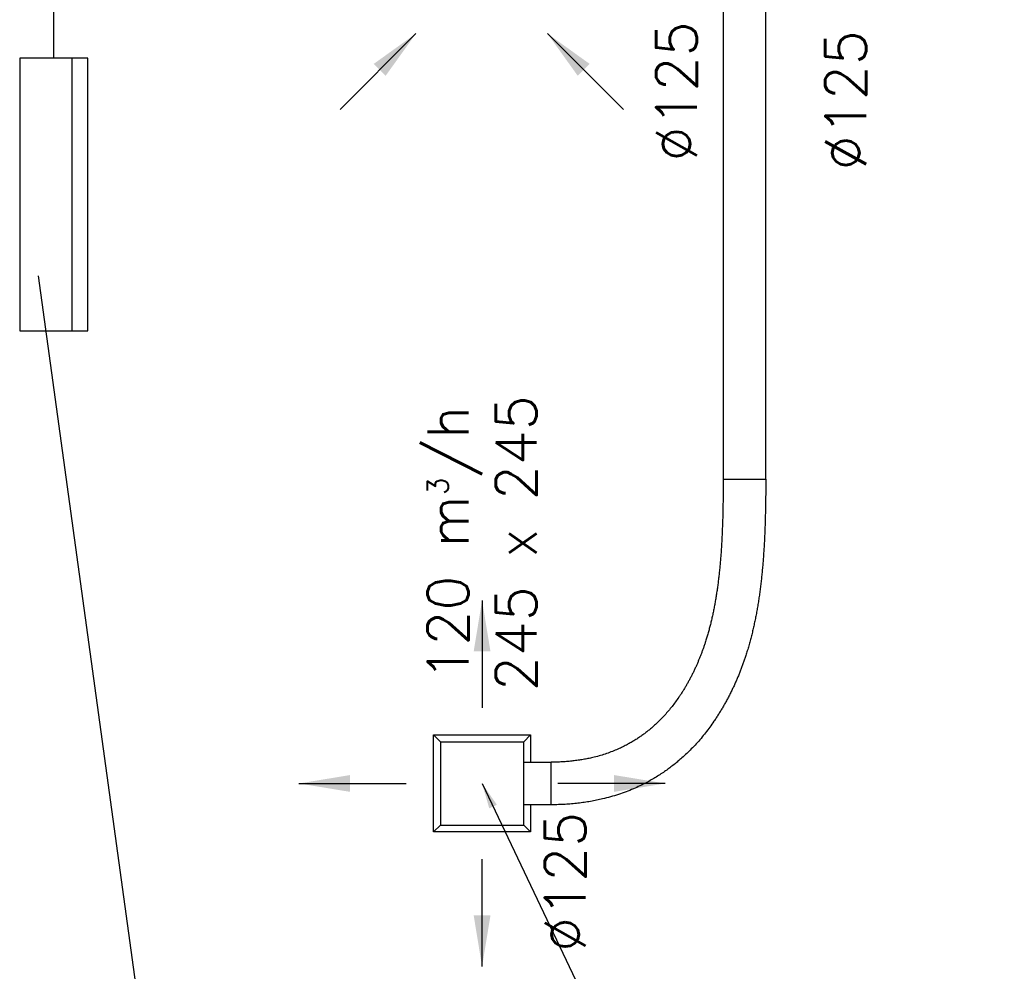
# Model space of a CAD drawing. Header units: millimetres. Extents: x 295542 to 440356, y 17772 to 133669.
# Tile 33 of 73: x 314562 to 317453, y 44810 to 47604. Entities that reach past the tile are written whole.
import ezdxf

# ---------------------------------------------------------------- set-up
doc = ezdxf.new("R2010")
doc.units = ezdxf.units.MM
doc.linetypes.add('Ciągłe', pattern=[0])
for name, color, linetype in [('0_freon', 50, 'Ciągłe'), ('0_klmatyzacja', 210, 'Continuous'), ('0_opis_wentylacja', 110, 'Ciągłe'), ('FLUID-N5', 7, 'Continuous'), ('FLUID-N5-120-ARRGR', 7, 'Continuous'), ('FLUID-N5-120-DIM', 7, 'Continuous'), ('FLUID-N5-120-INF', 7, 'Continuous'), ('FLUID-W5-120-ARRGR', 7, 'Continuous'), ('FLUID-W5-120-DIM', 7, 'Continuous')]:
    doc.layers.add(name, color=color, linetype=linetype)
doc.styles.add('FDBES', font='simplex.shx')
doc.linetypes.add('ZIGZAG', pattern='A,0.0001,-0.2,[131,ltypeshp.shx,S=0.2,R=0,X=-0.2,Y=0],-0.4,[131,ltypeshp.shx,S=0.2,R=180,X=0.2,Y=0],-0.2', length=0.8001)
doc.dimstyles.new('FDBES', dxfattribs={"dimscale": 50, "dimtxt": 4, "dimasz": 2.5, "dimexe": 0.8, "dimexo": 2, "dimgap": 1, "dimtad": 1, "dimdsep": 46, "dimtxsty": 'FDBES', "dimcen": 2.5, "dimclrd": 4, "dimclre": 5, "dimadec": 0, "dimazin": 0, "dimtfac": 1, "dimtmove": 0, "dimatfit": 3, "dimfxl": 1, "dimarcsym": 0})

# ---------------------------------------------------------------- blocks, each defined once
blk = doc.blocks.new('*U358')
at = {"color": 0, "linetype": 'ByBlock', "lineweight": -2}
for p, q in [((-142.5, 142.5), (-122.5, 122.5)), ((-142.5, 142.5), (-142.5, -142.5)), ((142.5, 142.5), (-142.5, 142.5)), ((-122.5, 122.5), (122.5, 122.5)), ((-122.5, 122.5), (-122.5, -122.5)), ((142.5, 142.5), (122.5, 122.5)), ((122.5, 122.5), (122.5, -122.5)), ((142.5, -142.5), (142.5, 142.5)), ((-142.5, -142.5), (-122.5, -122.5)), ((-142.5, -142.5), (-62.5, -142.5)), ((122.5, -122.5), (-122.5, -122.5)), ((-62.5, -122.5), (-62.5, -202.5)), ((62.5, -202.5), (62.5, -122.5)), ((62.5, -142.5), (142.5, -142.5)), ((122.5, -122.5), (142.5, -142.5)), ((62.5, -202.5), (-62.5, -202.5))]:
    blk.add_line(p, q, dxfattribs=at)
blk = doc.blocks.new('*U365')
at = {"color": 160, "linetype": 'Continuous', "lineweight": -2}
for p, q in [((-1000, 62.5), (-1000, 0)), ((1000, 0), (1000, 62.5)), ((-1000, 0), (-1000, -62.5)), ((1000, -62.5), (1000, 0))]:
    blk.add_line(p, q, dxfattribs=at)
at = {"color": 0, "linetype": 'ByBlock', "lineweight": -2}
for p, q in [((1000, 62.5), (-1000, 62.5)), ((-1000, -62.5), (1000, -62.5))]:
    blk.add_line(p, q, dxfattribs=at)
blk = doc.blocks.new('*U374')
at = {"color": 160, "linetype": 'Continuous', "lineweight": -2}
for p, q in [((-62.5, 0), (36.3, 0)), ((36.3, 0), (62.5, 0)), ((-567.8, -956.1), (-567.8, -831.1))]:
    blk.add_line(p, q, dxfattribs=at)
at = {"color": 160, "linetype": 'ZIGZAG', "lineweight": -2, "ltscale": 50}
blk.add_line((-566.2, -956.1), (-567.8, -956.1), dxfattribs=at)
for points, knots in [([(-62.5, 0), (-62.5, -6.1), (-62.5, -18.2), (-62.6, -36.3), (-62.8, -54.1), (-63, -71.7), (-63.3, -89.1), (-63.7, -106.3), (-64.2, -123.2), (-64.8, -139.9), (-65.4, -156.3), (-66.2, -172.6), (-67.1, -188.6), (-68, -204.4), (-69.1, -220), (-70.3, -235.4), (-71.6, -250.6), (-73, -265.6), (-74.6, -280.4), (-76.3, -294.9), (-78.1, -309.3), (-80, -323.5), (-82.1, -337.5), (-84.3, -351.3), (-86.7, -364.9), (-89.2, -378.2), (-91.8, -391.4), (-94.6, -404.3), (-97.6, -417), (-100.7, -429.7), (-104, -442.3), (-107.5, -454.9), (-111.1, -467.2), (-114.7, -478.5), (-118.1, -488.8), (-121.3, -498.1), (-124.7, -507.2), (-128.1, -516.3), (-131.7, -525.4), (-135.4, -534.3), (-139.2, -543.2), (-143.2, -552.3), (-147.6, -561.6), (-152.1, -571), (-156.8, -580.1), (-161.5, -589), (-166.3, -597.9), (-171.3, -606.6), (-176.4, -615.2), (-181.7, -623.8), (-187.1, -632.2), (-194, -642.4), (-202.4, -654.2), (-212.5, -667.5), (-222.9, -680.4), (-233.9, -692.9), (-244.8, -704.5), (-255.8, -715.3), (-265.9, -724.6), (-275.4, -732.9), (-284.4, -740.3), (-293.7, -747.4), (-303.3, -754.4), (-313.5, -761.4), (-324.2, -768.1), (-335.2, -774.6), (-347.3, -781.2), (-360.5, -787.9), (-375.5, -794.7), (-391.6, -801.2), (-408.8, -807.3), (-426.7, -812.8), (-443.6, -817.2), (-459.3, -820.7), (-473.6, -823.4), (-488.3, -825.7), (-503.4, -827.6), (-518.9, -829.2), (-534.8, -830.3), (-551.2, -831), (-562.2, -831), (-567.8, -831.1)], [0, 0, 0, 0, 1.829671, 3.638692, 5.430186, 7.207178, 8.972603, 10.729246, 12.479752, 14.226617, 15.972188, 17.718664, 19.468064, 21.222222, 22.982835, 24.751425, 26.52938, 28.317858, 30.117925, 31.930519, 33.756418, 35.596225, 37.450479, 39.319583, 41.203882, 43.103516, 44.997107, 46.905831, 48.829693, 50.76853, 52.766562, 54.779822, 56.80806, 58.850852, 60.443898, 62.045192, 63.654649, 65.27192, 66.896872, 68.52916, 70.168632, 71.814925, 73.639914, 75.47254, 77.226953, 78.986693, 80.750327, 82.5163, 84.283451, 86.050248, 87.815598, 89.577968, 92.559039, 95.484406, 98.386372, 101.259406, 104.098326, 106.601987, 109.071318, 110.976342, 112.85729, 114.713065, 116.542767, 118.47224, 120.370356, 122.236544, 124.070875, 126.239803, 128.364418, 130.662714, 132.914995, 135.128251, 137.311379, 138.884721, 140.453054, 142.022002, 143.597689, 145.186762, 146.796254, 148.433531, 150.106162, 150.106162, 150.106162, 150.106162]), ([(62.5, 0), (62.5, -6.2), (62.5, -18.7), (62.4, -37.2), (62.2, -55.6), (62, -73.7), (61.6, -91.7), (61.2, -109.5), (60.7, -127.1), (60.1, -144.5), (59.4, -161.8), (58.6, -178.9), (57.7, -195.8), (56.7, -212.6), (55.5, -229.2), (54.3, -245.6), (52.9, -261.9), (51.3, -278.1), (49.7, -294), (47.8, -309.9), (45.9, -325.6), (43.7, -341.2), (41.4, -356.6), (39, -371.9), (36.3, -387.1), (33.5, -402), (30.5, -416.8), (27.4, -431.5), (24.1, -446), (20.5, -460.5), (16.7, -475), (12.7, -489.4), (8.4, -503.8), (4.2, -517), (0.3, -529), (-3.5, -539.9), (-7.5, -550.7), (-11.5, -561.5), (-15.8, -572.1), (-20.1, -582.8), (-24.7, -593.3), (-29.5, -604.2), (-34.7, -615.3), (-40.2, -626.5), (-45.7, -637.5), (-51.4, -648.2), (-57.2, -658.9), (-63.3, -669.5), (-69.6, -680.1), (-76, -690.5), (-82.7, -700.8), (-91.1, -713.5), (-101.6, -728.2), (-114.2, -744.9), (-127.4, -761.1), (-141.3, -777), (-155.3, -791.8), (-169.4, -805.8), (-182.5, -817.8), (-195, -828.6), (-206.7, -838.2), (-218.8, -847.5), (-231.5, -856.7), (-244.9, -865.8), (-259, -874.8), (-273.4, -883.3), (-289.3, -892), (-306.7, -900.7), (-326.3, -909.7), (-347.3, -918.1), (-369.7, -926.1), (-392.7, -933.1), (-414.3, -938.7), (-434.1, -943.1), (-451.9, -946.5), (-470.1, -949.4), (-488.7, -951.8), (-507.5, -953.7), (-526.8, -955), (-546.4, -955.9), (-559.6, -956), (-566.2, -956.1)], [0, 0, 0, 0, 1.872904, 3.729126, 5.57183, 7.404056, 9.2287, 11.048528, 12.866166, 14.684065, 16.504502, 18.329578, 20.161251, 22.001285, 23.851273, 25.712633, 27.586648, 29.474434, 31.376933, 33.294935, 35.229178, 37.180182, 39.14838, 41.134072, 43.137513, 45.158773, 47.174937, 49.208477, 51.25932, 53.327225, 55.459398, 57.608777, 59.775019, 61.957619, 63.660145, 65.371892, 67.092722, 68.822231, 70.560232, 72.306328, 74.060317, 75.821789, 77.774681, 79.735872, 81.613429, 83.498192, 85.389528, 87.286025, 89.186628, 91.089966, 92.995059, 94.90052, 98.132276, 101.316008, 104.487461, 107.641769, 110.774412, 113.551113, 116.304399, 118.439329, 120.557312, 122.657444, 124.73896, 126.947078, 129.132614, 131.295093, 133.434589, 135.982604, 138.498739, 141.243307, 143.955228, 146.639847, 149.303956, 151.21233, 153.118144, 155.025552, 156.939109, 158.863801, 160.80497, 162.768324, 164.75984, 164.75984, 164.75984, 164.75984])]:
    blk.add_open_spline(points, degree=3, knots=knots, dxfattribs=at)
blk = doc.blocks.new('*U59')
at = {"color": 5}
blk.add_leader([(-31.5, 0), (0, 0)], dimstyle='FDBES', override={"dimscale": 6, "dimclrd": 5}, dxfattribs=at)
blk.add_leader([(-31.5, 0), (0, 0)], dimstyle='FDBES', override={"dimscale": 6, "dimclrd": 5}, dxfattribs=at)
blk.add_leader([(-31.5, 0), (0, 0)], dimstyle='FDBES', override={"dimscale": 6, "dimclrd": 5}, dxfattribs=at)
blk.add_leader([(-31.5, 0), (0, 0)], dimstyle='FDBES', override={"dimscale": 6, "dimclrd": 5}, dxfattribs=at)
blk.add_leader([(-31.5, 0), (0, 0)], dimstyle='FDBES', override={"dimscale": 6, "dimclrd": 5}, dxfattribs=at)
blk.add_leader([(-31.5, 0), (0, 0)], dimstyle='FDBES', override={"dimscale": 6, "dimclrd": 5}, dxfattribs=at)
blk.add_leader([(-31.5, 0), (0, 0)], dimstyle='FDBES', override={"dimscale": 6, "dimclrd": 5}, dxfattribs=at)
blk.add_leader([(-31.5, 0), (0, 0)], dimstyle='FDBES', override={"dimscale": 6, "dimclrd": 5}, dxfattribs=at)
blk.add_leader([(-31.5, 0), (0, 0)], dimstyle='FDBES', override={"dimscale": 6, "dimclrd": 5}, dxfattribs=at)
blk.add_leader([(-31.5, 0), (0, 0)], dimstyle='FDBES', override={"dimscale": 6, "dimclrd": 5}, dxfattribs=at)
blk.add_leader([(-31.5, 0), (0, 0)], dimstyle='FDBES', override={"dimscale": 6, "dimclrd": 5}, dxfattribs=at)
blk.add_leader([(-31.5, 0), (0, 0)], dimstyle='FDBES', override={"dimscale": 6, "dimclrd": 5}, dxfattribs=at)
blk.add_leader([(-31.5, 0), (0, 0)], dimstyle='FDBES', override={"dimscale": 6, "dimclrd": 5}, dxfattribs=at)
blk.add_leader([(-31.5, 0), (0, 0)], dimstyle='FDBES', override={"dimscale": 6, "dimclrd": 5}, dxfattribs=at)
blk.add_leader([(-31.5, 0), (0, 0)], dimstyle='FDBES', override={"dimscale": 6, "dimclrd": 5}, dxfattribs=at)
blk.add_leader([(-31.5, 0), (0, 0)], dimstyle='FDBES', override={"dimscale": 6, "dimclrd": 5}, dxfattribs=at)
blk.add_leader([(-31.5, 0), (0, 0)], dimstyle='FDBES', override={"dimscale": 6, "dimclrd": 5}, dxfattribs=at)
blk.add_leader([(-31.5, 0), (0, 0)], dimstyle='FDBES', override={"dimscale": 6, "dimclrd": 5}, dxfattribs=at)
blk.add_leader([(-31.5, 0), (0, 0)], dimstyle='FDBES', override={"dimscale": 6, "dimclrd": 5}, dxfattribs=at)
blk.add_leader([(-31.5, 0), (0, 0)], dimstyle='FDBES', override={"dimscale": 6, "dimclrd": 5}, dxfattribs=at)
blk.add_leader([(-31.5, 0), (0, 0)], dimstyle='FDBES', override={"dimscale": 6, "dimclrd": 5}, dxfattribs=at)
blk.add_leader([(-31.5, 0), (0, 0)], dimstyle='FDBES', override={"dimscale": 6, "dimclrd": 5}, dxfattribs=at)
blk.add_leader([(-31.5, 0), (0, 0)], dimstyle='FDBES', override={"dimscale": 6, "dimclrd": 5}, dxfattribs=at)
blk.add_leader([(-31.5, 0), (0, 0)], dimstyle='FDBES', override={"dimscale": 6, "dimclrd": 5}, dxfattribs=at)
blk.add_leader([(-31.5, 0), (0, 0)], dimstyle='FDBES', override={"dimscale": 6, "dimclrd": 5}, dxfattribs=at)
blk.add_leader([(-31.5, 0), (0, 0)], dimstyle='FDBES', override={"dimscale": 6, "dimclrd": 5}, dxfattribs=at)
blk.add_leader([(-31.5, 0), (0, 0)], dimstyle='FDBES', override={"dimscale": 6, "dimclrd": 5}, dxfattribs=at)
blk.add_leader([(-31.5, 0), (0, 0)], dimstyle='FDBES', override={"dimscale": 6, "dimclrd": 5}, dxfattribs=at)
blk.add_leader([(-31.5, 0), (0, 0)], dimstyle='FDBES', override={"dimscale": 6, "dimclrd": 5}, dxfattribs=at)
blk.add_leader([(-31.5, 0), (0, 0)], dimstyle='FDBES', override={"dimscale": 6, "dimclrd": 5}, dxfattribs=at)
blk = doc.blocks.new('*U60')
at = {"color": 5}
blk.add_leader([(31.5, 0), (0, 0)], dimstyle='FDBES', override={"dimscale": 6, "dimclrd": 5}, dxfattribs=at)
blk.add_leader([(31.5, 0), (0, 0)], dimstyle='FDBES', override={"dimscale": 6, "dimclrd": 5}, dxfattribs=at)
blk.add_leader([(31.5, 0), (0, 0)], dimstyle='FDBES', override={"dimscale": 6, "dimclrd": 5}, dxfattribs=at)
blk.add_leader([(31.5, 0), (0, 0)], dimstyle='FDBES', override={"dimscale": 6, "dimclrd": 5}, dxfattribs=at)
blk.add_leader([(31.5, 0), (0, 0)], dimstyle='FDBES', override={"dimscale": 6, "dimclrd": 5}, dxfattribs=at)
blk.add_leader([(31.5, 0), (0, 0)], dimstyle='FDBES', override={"dimscale": 6, "dimclrd": 5}, dxfattribs=at)
blk.add_leader([(31.5, 0), (0, 0)], dimstyle='FDBES', override={"dimscale": 6, "dimclrd": 5}, dxfattribs=at)
blk.add_leader([(31.5, 0), (0, 0)], dimstyle='FDBES', override={"dimscale": 6, "dimclrd": 5}, dxfattribs=at)
blk.add_leader([(31.5, 0), (0, 0)], dimstyle='FDBES', override={"dimscale": 6, "dimclrd": 5}, dxfattribs=at)
blk.add_leader([(31.5, 0), (0, 0)], dimstyle='FDBES', override={"dimscale": 6, "dimclrd": 5}, dxfattribs=at)
blk.add_leader([(31.5, 0), (0, 0)], dimstyle='FDBES', override={"dimscale": 6, "dimclrd": 5}, dxfattribs=at)
blk.add_leader([(31.5, 0), (0, 0)], dimstyle='FDBES', override={"dimscale": 6, "dimclrd": 5}, dxfattribs=at)
blk.add_leader([(31.5, 0), (0, 0)], dimstyle='FDBES', override={"dimscale": 6, "dimclrd": 5}, dxfattribs=at)
blk.add_leader([(31.5, 0), (0, 0)], dimstyle='FDBES', override={"dimscale": 6, "dimclrd": 5}, dxfattribs=at)
blk.add_leader([(31.5, 0), (0, 0)], dimstyle='FDBES', override={"dimscale": 6, "dimclrd": 5}, dxfattribs=at)
blk.add_leader([(31.5, 0), (0, 0)], dimstyle='FDBES', override={"dimscale": 6, "dimclrd": 5}, dxfattribs=at)
blk.add_leader([(31.5, 0), (0, 0)], dimstyle='FDBES', override={"dimscale": 6, "dimclrd": 5}, dxfattribs=at)
blk.add_leader([(31.5, 0), (0, 0)], dimstyle='FDBES', override={"dimscale": 6, "dimclrd": 5}, dxfattribs=at)
blk.add_leader([(31.5, 0), (0, 0)], dimstyle='FDBES', override={"dimscale": 6, "dimclrd": 5}, dxfattribs=at)
blk.add_leader([(31.5, 0), (0, 0)], dimstyle='FDBES', override={"dimscale": 6, "dimclrd": 5}, dxfattribs=at)
blk.add_leader([(31.5, 0), (0, 0)], dimstyle='FDBES', override={"dimscale": 6, "dimclrd": 5}, dxfattribs=at)
blk.add_leader([(31.5, 0), (0, 0)], dimstyle='FDBES', override={"dimscale": 6, "dimclrd": 5}, dxfattribs=at)
blk.add_leader([(31.5, 0), (0, 0)], dimstyle='FDBES', override={"dimscale": 6, "dimclrd": 5}, dxfattribs=at)
blk.add_leader([(31.5, 0), (0, 0)], dimstyle='FDBES', override={"dimscale": 6, "dimclrd": 5}, dxfattribs=at)
blk.add_leader([(31.5, 0), (0, 0)], dimstyle='FDBES', override={"dimscale": 6, "dimclrd": 5}, dxfattribs=at)
blk.add_leader([(31.5, 0), (0, 0)], dimstyle='FDBES', override={"dimscale": 6, "dimclrd": 5}, dxfattribs=at)
blk.add_leader([(31.5, 0), (0, 0)], dimstyle='FDBES', override={"dimscale": 6, "dimclrd": 5}, dxfattribs=at)
blk.add_leader([(31.5, 0), (0, 0)], dimstyle='FDBES', override={"dimscale": 6, "dimclrd": 5}, dxfattribs=at)
blk.add_leader([(31.5, 0), (0, 0)], dimstyle='FDBES', override={"dimscale": 6, "dimclrd": 5}, dxfattribs=at)
blk.add_leader([(31.5, 0), (0, 0)], dimstyle='FDBES', override={"dimscale": 6, "dimclrd": 5}, dxfattribs=at)
blk = doc.blocks.new('*U61')
at = {"color": 5}
blk.add_leader([(0, -31.5), (0, 0)], dimstyle='FDBES', override={"dimscale": 6, "dimclrd": 5}, dxfattribs=at)
blk.add_leader([(0, -31.5), (0, 0)], dimstyle='FDBES', override={"dimscale": 6, "dimclrd": 5}, dxfattribs=at)
blk.add_leader([(0, -31.5), (0, 0)], dimstyle='FDBES', override={"dimscale": 6, "dimclrd": 5}, dxfattribs=at)
blk.add_leader([(0, -31.5), (0, 0)], dimstyle='FDBES', override={"dimscale": 6, "dimclrd": 5}, dxfattribs=at)
blk.add_leader([(0, -31.5), (0, 0)], dimstyle='FDBES', override={"dimscale": 6, "dimclrd": 5}, dxfattribs=at)
blk.add_leader([(0, -31.5), (0, 0)], dimstyle='FDBES', override={"dimscale": 6, "dimclrd": 5}, dxfattribs=at)
blk.add_leader([(0, -31.5), (0, 0)], dimstyle='FDBES', override={"dimscale": 6, "dimclrd": 5}, dxfattribs=at)
blk.add_leader([(0, -31.5), (0, 0)], dimstyle='FDBES', override={"dimscale": 6, "dimclrd": 5}, dxfattribs=at)
blk.add_leader([(0, -31.5), (0, 0)], dimstyle='FDBES', override={"dimscale": 6, "dimclrd": 5}, dxfattribs=at)
blk.add_leader([(0, -31.5), (0, 0)], dimstyle='FDBES', override={"dimscale": 6, "dimclrd": 5}, dxfattribs=at)
blk.add_leader([(0, -31.5), (0, 0)], dimstyle='FDBES', override={"dimscale": 6, "dimclrd": 5}, dxfattribs=at)
blk.add_leader([(0, -31.5), (0, 0)], dimstyle='FDBES', override={"dimscale": 6, "dimclrd": 5}, dxfattribs=at)
blk.add_leader([(0, -31.5), (0, 0)], dimstyle='FDBES', override={"dimscale": 6, "dimclrd": 5}, dxfattribs=at)
blk.add_leader([(0, -31.5), (0, 0)], dimstyle='FDBES', override={"dimscale": 6, "dimclrd": 5}, dxfattribs=at)
blk.add_leader([(0, -31.5), (0, 0)], dimstyle='FDBES', override={"dimscale": 6, "dimclrd": 5}, dxfattribs=at)
blk.add_leader([(0, -31.5), (0, 0)], dimstyle='FDBES', override={"dimscale": 6, "dimclrd": 5}, dxfattribs=at)
blk.add_leader([(0, -31.5), (0, 0)], dimstyle='FDBES', override={"dimscale": 6, "dimclrd": 5}, dxfattribs=at)
blk.add_leader([(0, -31.5), (0, 0)], dimstyle='FDBES', override={"dimscale": 6, "dimclrd": 5}, dxfattribs=at)
blk.add_leader([(0, -31.5), (0, 0)], dimstyle='FDBES', override={"dimscale": 6, "dimclrd": 5}, dxfattribs=at)
blk.add_leader([(0, -31.5), (0, 0)], dimstyle='FDBES', override={"dimscale": 6, "dimclrd": 5}, dxfattribs=at)
blk.add_leader([(0, -31.5), (0, 0)], dimstyle='FDBES', override={"dimscale": 6, "dimclrd": 5}, dxfattribs=at)
blk.add_leader([(0, -31.5), (0, 0)], dimstyle='FDBES', override={"dimscale": 6, "dimclrd": 5}, dxfattribs=at)
blk.add_leader([(0, -31.5), (0, 0)], dimstyle='FDBES', override={"dimscale": 6, "dimclrd": 5}, dxfattribs=at)
blk.add_leader([(0, -31.5), (0, 0)], dimstyle='FDBES', override={"dimscale": 6, "dimclrd": 5}, dxfattribs=at)
blk.add_leader([(0, -31.5), (0, 0)], dimstyle='FDBES', override={"dimscale": 6, "dimclrd": 5}, dxfattribs=at)
blk.add_leader([(0, -31.5), (0, 0)], dimstyle='FDBES', override={"dimscale": 6, "dimclrd": 5}, dxfattribs=at)
blk.add_leader([(0, -31.5), (0, 0)], dimstyle='FDBES', override={"dimscale": 6, "dimclrd": 5}, dxfattribs=at)
blk.add_leader([(0, -31.5), (0, 0)], dimstyle='FDBES', override={"dimscale": 6, "dimclrd": 5}, dxfattribs=at)
blk.add_leader([(0, -31.5), (0, 0)], dimstyle='FDBES', override={"dimscale": 6, "dimclrd": 5}, dxfattribs=at)
blk.add_leader([(0, -31.5), (0, 0)], dimstyle='FDBES', override={"dimscale": 6, "dimclrd": 5}, dxfattribs=at)
blk = doc.blocks.new('*U62')
at = {"color": 5}
blk.add_leader([(0, 31.5), (0, 0)], dimstyle='FDBES', override={"dimscale": 6, "dimclrd": 5}, dxfattribs=at)
blk.add_leader([(0, 31.5), (0, 0)], dimstyle='FDBES', override={"dimscale": 6, "dimclrd": 5}, dxfattribs=at)
blk.add_leader([(0, 31.5), (0, 0)], dimstyle='FDBES', override={"dimscale": 6, "dimclrd": 5}, dxfattribs=at)
blk.add_leader([(0, 31.5), (0, 0)], dimstyle='FDBES', override={"dimscale": 6, "dimclrd": 5}, dxfattribs=at)
blk.add_leader([(0, 31.5), (0, 0)], dimstyle='FDBES', override={"dimscale": 6, "dimclrd": 5}, dxfattribs=at)
blk.add_leader([(0, 31.5), (0, 0)], dimstyle='FDBES', override={"dimscale": 6, "dimclrd": 5}, dxfattribs=at)
blk.add_leader([(0, 31.5), (0, 0)], dimstyle='FDBES', override={"dimscale": 6, "dimclrd": 5}, dxfattribs=at)
blk.add_leader([(0, 31.5), (0, 0)], dimstyle='FDBES', override={"dimscale": 6, "dimclrd": 5}, dxfattribs=at)
blk.add_leader([(0, 31.5), (0, 0)], dimstyle='FDBES', override={"dimscale": 6, "dimclrd": 5}, dxfattribs=at)
blk.add_leader([(0, 31.5), (0, 0)], dimstyle='FDBES', override={"dimscale": 6, "dimclrd": 5}, dxfattribs=at)
blk.add_leader([(0, 31.5), (0, 0)], dimstyle='FDBES', override={"dimscale": 6, "dimclrd": 5}, dxfattribs=at)
blk.add_leader([(0, 31.5), (0, 0)], dimstyle='FDBES', override={"dimscale": 6, "dimclrd": 5}, dxfattribs=at)
blk.add_leader([(0, 31.5), (0, 0)], dimstyle='FDBES', override={"dimscale": 6, "dimclrd": 5}, dxfattribs=at)
blk.add_leader([(0, 31.5), (0, 0)], dimstyle='FDBES', override={"dimscale": 6, "dimclrd": 5}, dxfattribs=at)
blk.add_leader([(0, 31.5), (0, 0)], dimstyle='FDBES', override={"dimscale": 6, "dimclrd": 5}, dxfattribs=at)
blk.add_leader([(0, 31.5), (0, 0)], dimstyle='FDBES', override={"dimscale": 6, "dimclrd": 5}, dxfattribs=at)
blk.add_leader([(0, 31.5), (0, 0)], dimstyle='FDBES', override={"dimscale": 6, "dimclrd": 5}, dxfattribs=at)
blk.add_leader([(0, 31.5), (0, 0)], dimstyle='FDBES', override={"dimscale": 6, "dimclrd": 5}, dxfattribs=at)
blk.add_leader([(0, 31.5), (0, 0)], dimstyle='FDBES', override={"dimscale": 6, "dimclrd": 5}, dxfattribs=at)
blk.add_leader([(0, 31.5), (0, 0)], dimstyle='FDBES', override={"dimscale": 6, "dimclrd": 5}, dxfattribs=at)
blk.add_leader([(0, 31.5), (0, 0)], dimstyle='FDBES', override={"dimscale": 6, "dimclrd": 5}, dxfattribs=at)
blk.add_leader([(0, 31.5), (0, 0)], dimstyle='FDBES', override={"dimscale": 6, "dimclrd": 5}, dxfattribs=at)
blk.add_leader([(0, 31.5), (0, 0)], dimstyle='FDBES', override={"dimscale": 6, "dimclrd": 5}, dxfattribs=at)
blk.add_leader([(0, 31.5), (0, 0)], dimstyle='FDBES', override={"dimscale": 6, "dimclrd": 5}, dxfattribs=at)
blk.add_leader([(0, 31.5), (0, 0)], dimstyle='FDBES', override={"dimscale": 6, "dimclrd": 5}, dxfattribs=at)
blk.add_leader([(0, 31.5), (0, 0)], dimstyle='FDBES', override={"dimscale": 6, "dimclrd": 5}, dxfattribs=at)
blk.add_leader([(0, 31.5), (0, 0)], dimstyle='FDBES', override={"dimscale": 6, "dimclrd": 5}, dxfattribs=at)
blk.add_leader([(0, 31.5), (0, 0)], dimstyle='FDBES', override={"dimscale": 6, "dimclrd": 5}, dxfattribs=at)
blk.add_leader([(0, 31.5), (0, 0)], dimstyle='FDBES', override={"dimscale": 6, "dimclrd": 5}, dxfattribs=at)
blk.add_leader([(0, 31.5), (0, 0)], dimstyle='FDBES', override={"dimscale": 6, "dimclrd": 5}, dxfattribs=at)
blk = doc.blocks.new('*U314')
at = {"color": 1}
blk.add_leader([(0, 0), (22.27, -22.27)], dimstyle='FDBES', override={"dimscale": 6, "dimclrd": 1}, dxfattribs=at)
blk.add_leader([(0, 0), (22.27, -22.27)], dimstyle='FDBES', override={"dimscale": 6, "dimclrd": 1}, dxfattribs=at)
blk.add_leader([(0, 0), (22.27, -22.27)], dimstyle='FDBES', override={"dimscale": 6, "dimclrd": 1}, dxfattribs=at)
blk.add_leader([(0, 0), (22.27, -22.27)], dimstyle='FDBES', override={"dimscale": 6, "dimclrd": 1}, dxfattribs=at)
blk.add_leader([(0, 0), (22.27, -22.27)], dimstyle='FDBES', override={"dimscale": 6, "dimclrd": 1}, dxfattribs=at)
blk.add_leader([(0, 0), (22.27, -22.27)], dimstyle='FDBES', override={"dimscale": 6, "dimclrd": 1}, dxfattribs=at)
blk.add_leader([(0, 0), (22.27, -22.27)], dimstyle='FDBES', override={"dimscale": 6, "dimclrd": 1}, dxfattribs=at)
blk.add_leader([(0, 0), (22.27, -22.27)], dimstyle='FDBES', override={"dimscale": 6, "dimclrd": 1}, dxfattribs=at)
blk.add_leader([(0, 0), (22.27, -22.27)], dimstyle='FDBES', override={"dimscale": 6, "dimclrd": 1}, dxfattribs=at)
blk.add_leader([(0, 0), (22.27, -22.27)], dimstyle='FDBES', override={"dimscale": 6, "dimclrd": 1}, dxfattribs=at)
blk.add_leader([(0, 0), (22.27, -22.27)], dimstyle='FDBES', override={"dimscale": 6, "dimclrd": 1}, dxfattribs=at)
blk.add_leader([(0, 0), (22.27, -22.27)], dimstyle='FDBES', override={"dimscale": 6, "dimclrd": 1}, dxfattribs=at)
blk.add_leader([(0, 0), (22.27, -22.27)], dimstyle='FDBES', override={"dimscale": 6, "dimclrd": 1}, dxfattribs=at)
blk.add_leader([(0, 0), (22.27, -22.27)], dimstyle='FDBES', override={"dimscale": 6, "dimclrd": 1}, dxfattribs=at)
blk.add_leader([(0, 0), (22.27, -22.27)], dimstyle='FDBES', override={"dimscale": 6, "dimclrd": 1}, dxfattribs=at)
blk.add_leader([(0, 0), (22.27, -22.27)], dimstyle='FDBES', override={"dimscale": 6, "dimclrd": 1}, dxfattribs=at)
blk.add_leader([(0, 0), (22.27, -22.27)], dimstyle='FDBES', override={"dimscale": 6, "dimclrd": 1}, dxfattribs=at)
blk.add_leader([(0, 0), (22.27, -22.27)], dimstyle='FDBES', override={"dimscale": 6, "dimclrd": 1}, dxfattribs=at)
blk.add_leader([(0, 0), (22.27, -22.27)], dimstyle='FDBES', override={"dimscale": 6, "dimclrd": 1}, dxfattribs=at)
blk.add_leader([(0, 0), (22.27, -22.27)], dimstyle='FDBES', override={"dimscale": 6, "dimclrd": 1}, dxfattribs=at)
blk = doc.blocks.new('*U316')
at = {"color": 1}
blk.add_leader([(0, 0), (22.27, 22.27)], dimstyle='FDBES', override={"dimscale": 6, "dimclrd": 1}, dxfattribs=at)
blk.add_leader([(0, 0), (22.27, 22.27)], dimstyle='FDBES', override={"dimscale": 6, "dimclrd": 1}, dxfattribs=at)
blk.add_leader([(0, 0), (22.27, 22.27)], dimstyle='FDBES', override={"dimscale": 6, "dimclrd": 1}, dxfattribs=at)
blk.add_leader([(0, 0), (22.27, 22.27)], dimstyle='FDBES', override={"dimscale": 6, "dimclrd": 1}, dxfattribs=at)
blk.add_leader([(0, 0), (22.27, 22.27)], dimstyle='FDBES', override={"dimscale": 6, "dimclrd": 1}, dxfattribs=at)
blk.add_leader([(0, 0), (22.27, 22.27)], dimstyle='FDBES', override={"dimscale": 6, "dimclrd": 1}, dxfattribs=at)
blk.add_leader([(0, 0), (22.27, 22.27)], dimstyle='FDBES', override={"dimscale": 6, "dimclrd": 1}, dxfattribs=at)
blk.add_leader([(0, 0), (22.27, 22.27)], dimstyle='FDBES', override={"dimscale": 6, "dimclrd": 1}, dxfattribs=at)
blk.add_leader([(0, 0), (22.27, 22.27)], dimstyle='FDBES', override={"dimscale": 6, "dimclrd": 1}, dxfattribs=at)
blk.add_leader([(0, 0), (22.27, 22.27)], dimstyle='FDBES', override={"dimscale": 6, "dimclrd": 1}, dxfattribs=at)
blk.add_leader([(0, 0), (22.27, 22.27)], dimstyle='FDBES', override={"dimscale": 6, "dimclrd": 1}, dxfattribs=at)
blk.add_leader([(0, 0), (22.27, 22.27)], dimstyle='FDBES', override={"dimscale": 6, "dimclrd": 1}, dxfattribs=at)
blk.add_leader([(0, 0), (22.27, 22.27)], dimstyle='FDBES', override={"dimscale": 6, "dimclrd": 1}, dxfattribs=at)
blk.add_leader([(0, 0), (22.27, 22.27)], dimstyle='FDBES', override={"dimscale": 6, "dimclrd": 1}, dxfattribs=at)
blk.add_leader([(0, 0), (22.27, 22.27)], dimstyle='FDBES', override={"dimscale": 6, "dimclrd": 1}, dxfattribs=at)
blk.add_leader([(0, 0), (22.27, 22.27)], dimstyle='FDBES', override={"dimscale": 6, "dimclrd": 1}, dxfattribs=at)
blk.add_leader([(0, 0), (22.27, 22.27)], dimstyle='FDBES', override={"dimscale": 6, "dimclrd": 1}, dxfattribs=at)
blk.add_leader([(0, 0), (22.27, 22.27)], dimstyle='FDBES', override={"dimscale": 6, "dimclrd": 1}, dxfattribs=at)
blk.add_leader([(0, 0), (22.27, 22.27)], dimstyle='FDBES', override={"dimscale": 6, "dimclrd": 1}, dxfattribs=at)
blk.add_leader([(0, 0), (22.27, 22.27)], dimstyle='FDBES', override={"dimscale": 6, "dimclrd": 1}, dxfattribs=at)
blk = doc.blocks.new('*U554')
at = {"color": 5, "lineweight": -2}
blk.add_line((153.32, -208.76), (46.8, -208.76), dxfattribs=at)
blk.add_line((153.32, -208.76), (46.8, -208.76), dxfattribs=at)
blk.add_lwpolyline([(46.8, -186.76), (153.32, -186.76), (153.32, -233.56), (46.8, -233.56)], close=True, dxfattribs=at)
blk.add_lwpolyline([(46.8, -186.76), (153.32, -186.76), (153.32, -233.56), (46.8, -233.56)], close=True, dxfattribs=at)
at = {"color": 3, "insert": (100.06, -210.16), "char_height": 12, "attachment_point": 5, "line_spacing_factor": 1.1, "style": 'FDBES'}
blk.add_mtext('RD1*+PBS\\PSK 2.65 m', dxfattribs=at)
blk.add_mtext('RD1*+PBS\\PSK 2.65 m', dxfattribs=at)
at = {"color": 5}
blk.add_leader([(0, 0), (88.92, -186.76)], dimstyle='FDBES', override={"dimscale": 3, "dimclrd": 5}, dxfattribs=at)
blk.add_leader([(0, 0), (88.92, -186.76)], dimstyle='FDBES', override={"dimscale": 3, "dimclrd": 5}, dxfattribs=at)

msp = doc.modelspace()

# ---------------------------------------------------------------- linework, layer by layer
at = {"layer": '0_freon'}
msp.add_line((314661.965, 47490.857), (314661.965, 48910.473), dxfattribs=at)
at = {"layer": '0_klmatyzacja'}
msp.add_line((314714.79, 47490.857), (314714.79, 46690.857), dxfattribs=at)
msp.add_lwpolyline([(314561.965, 46690.857), (314761.965, 46690.857), (314761.965, 47490.857), (314561.965, 47490.857)], close=True, dxfattribs=at)
at = {"layer": '0_opis_wentylacja'}
msp.add_line((315164.471, 42864.69), (314617.651, 46851.552), dxfattribs=at)

# ---------------------------------------------------------------- block references
at = {"layer": 'FLUID-N5', "color": 160, "linetype": 'Continuous', "rotation": 270}
msp.add_blockref('*U365', (316689.697, 47255.167, 3740.527), dxfattribs=at)
at = {"layer": 'FLUID-N5', "color": 160, "linetype": 'Continuous'}
msp.add_blockref('*U374', (316689.697, 46255.167, 3740.527), dxfattribs=at)
at = {"layer": 'FLUID-N5', "color": 160, "linetype": 'Continuous', "extrusion": (1.83697e-16, 1.22465e-16, -1), "rotation": 270}
msp.add_blockref('*U358', (-315919.416, 45361.583, -2701.25), dxfattribs=at)
at = {"layer": 'FLUID-N5-120-ARRGR', "xscale": 10, "yscale": 10, "zscale": 10, "rotation": 270}
for name, p in [('*U59', (315919.416, 45584.083, 2676.25)), ('*U61', (315696.916, 45361.583, 2676.25)), ('*U62', (316141.916, 45361.583, 2676.25)), ('*U60', (315919.416, 45139.083, 2676.25))]:
    msp.add_blockref(name, p, dxfattribs=at)
at = {"layer": 'FLUID-N5-120-INF', "linetype": 'ByBlock', "xscale": 10, "yscale": 10, "zscale": 10}
msp.add_blockref('*U554', (315919.416, 45361.583, 2701.25), dxfattribs=at)
at = {"layer": 'FLUID-W5-120-ARRGR', "xscale": 10, "yscale": 10, "zscale": 10, "rotation": 270}
for name, p in [('*U314', (315725.088, 47562.989, 2676.25)), ('*U316', (316111.51, 47562.989, 2676.25))]:
    msp.add_blockref(name, p, dxfattribs=at)

# ---------------------------------------------------------------- texts
at = {"layer": 'FLUID-N5-120-ARRGR', "color": 3, "insert": (315919.416, 46066.94, 2676.25), "char_height": 120, "attachment_point": 5, "rotation": 90, "style": 'FDBES'}
msp.add_mtext('120 m{\\A2;\\H0.5x;3}/h\\P245 x 245', dxfattribs=at)
at = {"layer": 'FLUID-N5-120-DIM', "color": 3, "insert": (316163.503, 45072.772, 3163.75), "char_height": 120, "attachment_point": 5, "rotation": 90, "style": 'FDBES'}
msp.add_mtext('∅125\\P', dxfattribs=at)
at = {"layer": 'FLUID-W5-120-DIM', "color": 3, "char_height": 120, "attachment_point": 5, "rotation": 90, "style": 'FDBES'}
for insert in [(316490.299, 47393.323, 3163.75), (316986.979, 47367.588, 3445)]:
    msp.add_mtext('∅125\\P', dxfattribs=dict(at, insert=insert))

doc.saveas('drawing.dxf')
